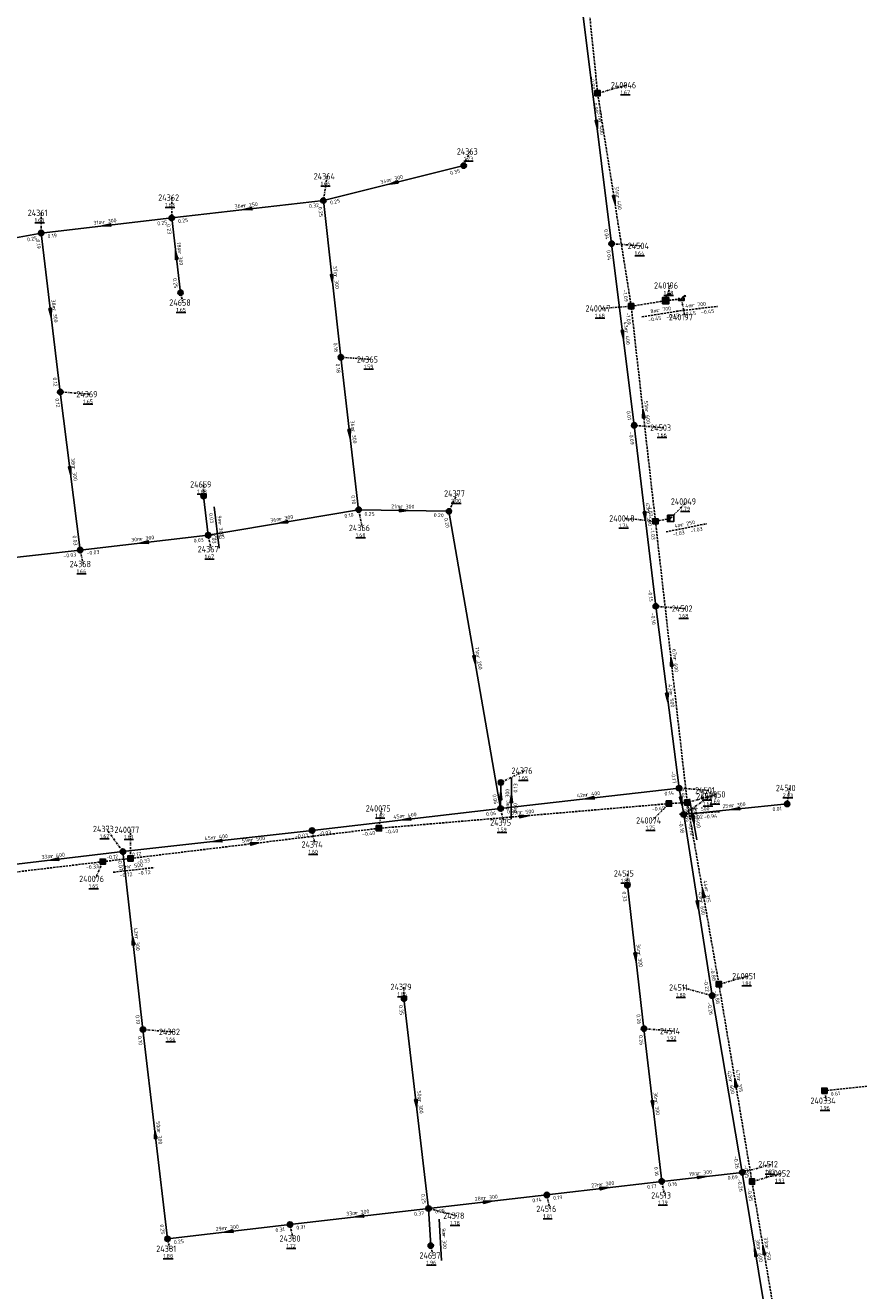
# Model space of a CAD drawing. Extents: x 188323 to 208361, y 565368 to 574910.
# Tile 208 of 256: x 203924 to 204121, y 569365 to 569664. Entities that reach past the tile are written whole.
import ezdxf

# ---------------------------------------------------------------- set-up
doc = ezdxf.new("R2010")
doc.units = 0
doc.linetypes.add('DASHDOT', pattern=[1, 0.5, -0.25, 0, -0.25])
doc.linetypes.add('DASHED', pattern=[0.75, 0.5, -0.25])
doc.layers.get('0').update_dxf_attribs({"linetype": 'CONTINUOUS'})
for name, color, linetype in [('RIO-AFM', 7, 'CONTINUOUS'), ('RIO-BOK', 7, 'CONTINUOUS'), ('RIO-DET', 7, 'CONTINUOUS'), ('RIO-KNP', 7, 'CONTINUOUS'), ('RIO-KNR', 7, 'CONTINUOUS'), ('RIO-LAG_0B', 7, 'CONTINUOUS'), ('RIO-LAG_1B', 7, 'DASHED'), ('RIO-LEN', 7, 'CONTINUOUS'), ('RIO-MVD', 1, 'CONTINUOUS'), ('RIO-VRB', 6, 'DASHDOT'), ('RIO-VRH', 7, 'CONTINUOUS')]:
    doc.layers.add(name, color=color, linetype=linetype)
doc.styles.add('RIO-TXT', font='isocp.shx')

# ---------------------------------------------------------------- blocks, each defined once
blk = doc.blocks.new('L_VHR')
blk.add_lwpolyline([(-0.5, 0), (0.5, 0), (-0.5, 0.15), (-0.5, -0.15), (0.5, 0)])
blk = doc.blocks.new('K_IPR')
blk.add_lwpolyline([(-0.5, -0.5), (0.5, -0.5), (0.5, 0.5), (-0.5, 0.5)], close=True)
blk.add_solid([(-0.5, 0.5), (0.5, 0.5), (-0.5, -0.5), (0.5, -0.5)])
at = {"style": 'RIO-TXT', "flags": 1}
blk.add_attdef('KNOOPNAAM', (2, 2), '', height=1, dxfattribs=at)
blk = doc.blocks.new('K_RGM')
blk.add_lwpolyline([(-0.6, 0.6), (-0.6, -0.6), (0.6, -0.6), (0.6, 0.6)], close=True)
blk.add_solid([(-0.6, 0.6), (0, 0.6), (-0.6, -0.6), (0, -0.6)])
at = {"style": 'RIO-TXT', "flags": 1}
blk.add_attdef('KNOOPNAAM', (2, 2), '', height=1, dxfattribs=at)
blk = doc.blocks.new('K_OVL')
for points in [[(0.6, 0.6), (-0.6, 0.6), (-0.6, -0.6), (0.6, -0.6)], [(1, 1.25), (0.474823, 0.983111), (0.413034, 1.369554)]]:
    blk.add_lwpolyline(points, close=True)
blk.add_arc((0.81571, 0.439293), 0.83139, 77.193131, 168.854604)
blk.add_solid([(-0.6, 0.6), (0.6, 0.6), (-0.6, -0.6), (0.6, -0.6)])
at = {"style": 'RIO-TXT', "flags": 1}
blk.add_attdef('KNOOPNAAM', (2, 2), '', height=1, dxfattribs=at)
blk = doc.blocks.new('K_UTB')
blk.add_lwpolyline([(0.5, 0.15), (0.5, -0.3), (-0.5, -0.3), (-0.5, 0.15), (-0.45, 0.15), (-0.45, -0.25), (0, -0.25), (0.45, -0.25), (0.45, 0.15)], close=True)
blk.add_lwpolyline([(0.85, 0.6), (0.55, 0.65), (0.614828, 0.459583), (0.850842, 0.598937)])
blk.add_arc((0.85, -0.25), 0.85, 90, 180)
at = {"style": 'RIO-TXT', "flags": 1}
blk.add_attdef('KNOOPNAAM', (2, 2), '', height=1, dxfattribs=at)
blk = doc.blocks.new('K_IPG')
blk.add_circle((0, 0), 0.5)
for points in [[(0, 0), (-0.5, 0), (-0.433013, 0.25)], [(0, 0), (-0.433013, -0.25), (-0.5, 0)], [(0, 0), (-0.433013, 0.25), (-0.25, 0.433013)], [(0, 0), (-0.25, -0.433013), (-0.433013, -0.25)], [(0, 0), (-0.25, 0.433013), (0, 0.5)], [(0, 0), (0, -0.5), (-0.25, -0.433013)], [(0, 0), (0, 0.5), (0.25, 0.433013)], [(0, 0), (0.25, 0.433013), (0.433013, 0.25)], [(0, 0), (0.433013, 0.25), (0.5, 0)], [(0, 0), (0.5, 0), (0.433013, -0.25)], [(0, 0), (0.433013, -0.25), (0.25, -0.433013)], [(0, 0), (0.25, -0.433013), (0, -0.5)]]:
    blk.add_solid(points)
at = {"style": 'RIO-TXT', "flags": 1}
blk.add_attdef('KNOOPNAAM', (2, 2), '', height=1, dxfattribs=at)
blk = doc.blocks.new('229_02______240047____240196__c')
at = {"layer": 'RIO-LAG_1B'}
blk.add_line((0, 0), (9.7, 1.531), dxfattribs=at)
at = {"layer": 'RIO-AFM', "style": 'RIO-TXT'}
blk.add_text('r 700', height=0.9, rotation=8.9717, dxfattribs=at).set_placement((3.7052, 1.0912))
at = {"layer": 'RIO-BOK', "style": 'RIO-TXT'}
for p in [(1.601, -1.1646), (5.8681, -0.4908)]:
    blk.add_text('-0.45', height=0.9, rotation=8.9717, dxfattribs=at).set_placement(p)
at = {"layer": 'RIO-LEN', "style": 'RIO-TXT'}
blk.add_text('8m', height=0.9, rotation=8.9717, dxfattribs=at).set_placement((2.1051, 0.8386))
blk = doc.blocks.new('230_02______240048____240049__c')
at = {"layer": 'RIO-LAG_1B'}
blk.add_line((0, 0), (9.626, 1.946), dxfattribs=at)
at = {"layer": 'RIO-AFM', "style": 'RIO-TXT'}
blk.add_text('r 250', height=0.9, rotation=11.4325, dxfattribs=at).set_placement((3.655, 1.2493))
at = {"layer": 'RIO-BOK', "style": 'RIO-TXT'}
for p in [(1.6495, -1.0947), (5.8838, -0.2384)]:
    blk.add_text('-1.03', height=0.9, rotation=11.4325, dxfattribs=at).set_placement(p)
at = {"layer": 'RIO-LEN', "style": 'RIO-TXT'}
blk.add_text('4m', height=0.9, rotation=11.4325, dxfattribs=at).set_placement((2.0671, 0.9282))
blk = doc.blocks.new('231_02______240074____240050_')
at = {"layer": 'RIO-LAG_1B'}
blk.add_line((0, 0), (9.802, 0.607), dxfattribs=at)
at = {"layer": 'RIO-AFM', "style": 'RIO-TXT'}
blk.add_text('r 500', height=0.9, rotation=3.5433, dxfattribs=at).set_placement((3.7919, 0.7358))
at = {"layer": 'RIO-BOK', "style": 'RIO-TXT'}
for p in [(5.7954, -1.0438), (1.4836, -1.3108)]:
    blk.add_text('-0.94', height=0.9, rotation=3.5433, dxfattribs=at).set_placement(p)
at = {"layer": 'RIO-LEN', "style": 'RIO-TXT'}
blk.add_text('4m', height=0.9, rotation=3.5433, dxfattribs=at).set_placement((2.1749, 0.6356))
blk = doc.blocks.new('236_02______240076____240077_')
at = {"layer": 'RIO-LAG_1B'}
blk.add_line((0, 0), (9.758, 1.108), dxfattribs=at)
at = {"layer": 'RIO-AFM', "style": 'RIO-TXT'}
blk.add_text('r 500', height=0.9, rotation=6.4824, dxfattribs=at).set_placement((3.7491, 0.9293))
at = {"layer": 'RIO-BOK', "style": 'RIO-TXT'}
for p in [(5.8413, -0.7452), (1.5489, -1.233)]:
    blk.add_text('-0.72', height=0.9, rotation=6.4824, dxfattribs=at).set_placement(p)
at = {"layer": 'RIO-LEN', "style": 'RIO-TXT'}
blk.add_text('7m', height=0.9, rotation=6.4824, dxfattribs=at).set_placement((2.1395, 0.7463))
blk = doc.blocks.new('253_02______240196__c2240197_')
at = {"layer": 'RIO-LAG_1B'}
blk.add_line((0, 0), (9.754, 1.139), dxfattribs=at)
at = {"layer": 'RIO-AFM', "style": 'RIO-TXT'}
blk.add_text('r 700', height=0.9, rotation=6.664, dxfattribs=at).set_placement((3.7462, 0.9411))
at = {"layer": 'RIO-BOK', "style": 'RIO-TXT'}
for p in [(5.8436, -0.7267), (1.5528, -1.2281)]:
    blk.add_text('-0.45', height=0.9, rotation=6.664, dxfattribs=at).set_placement(p)
at = {"layer": 'RIO-LEN', "style": 'RIO-TXT'}
blk.add_text('4m', height=0.9, rotation=6.664, dxfattribs=at).set_placement((2.1371, 0.7531))
blk = doc.blocks.new('269_02______24659_____24367_')
at = {"layer": 'RIO-LAG_0B'}
blk.add_line((0, 0), (1.149, -9.754), dxfattribs=at)
at = {"layer": 'RIO-AFM', "style": 'RIO-TXT'}
blk.add_text('r 300', height=0.9, rotation=276.6966, dxfattribs=at).set_placement((0.9451, -3.7457))
at = {"layer": 'RIO-BOK', "style": 'RIO-TXT'}
for p in [(-1.2265, -1.5541), (-0.6573, -6.3816)]:
    blk.add_text('0.03', height=0.9, rotation=276.6966, dxfattribs=at).set_placement(p)
at = {"layer": 'RIO-LEN', "style": 'RIO-TXT'}
blk.add_text('9m', height=0.9, rotation=276.6966, dxfattribs=at).set_placement((0.7554, -2.1368))
blk = doc.blocks.new('270_02______24375_____24376_')
at = {"layer": 'RIO-LAG_0B'}
blk.add_line((0, 0), (0.079, 9.82), dxfattribs=at)
at = {"layer": 'RIO-VRH', "xscale": 2, "yscale": 2, "zscale": 2, "rotation": 89.5244}
blk.add_blockref('L_VHR', (0.0395, 4.91), dxfattribs=at)
at = {"layer": 'RIO-AFM', "style": 'RIO-TXT'}
blk.add_text('r 300', height=0.9, rotation=89.5244, dxfattribs=at).set_placement((-0.4688, 3.834))
at = {"layer": 'RIO-BOK', "style": 'RIO-TXT'}
for s, p in [('0.13', (1.4509, 6.2482)), ('0.60', (1.4114, 1.3883))]:
    blk.add_text(s, height=0.9, rotation=89.5244, dxfattribs=at).set_placement(p)
at = {"layer": 'RIO-LEN', "style": 'RIO-TXT'}
blk.add_text('6m', height=0.9, rotation=89.5244, dxfattribs=at).set_placement((-0.482, 2.2141))
blk = doc.blocks.new('271_02______24378_____24637_')
at = {"layer": 'RIO-LAG_0B'}
blk.add_line((0, 0), (0.576, -9.805), dxfattribs=at)
at = {"layer": 'RIO-AFM', "style": 'RIO-TXT'}
blk.add_text('r 300', height=0.9, rotation=273.3369, dxfattribs=at).set_placement((0.7239, -3.7946))
at = {"layer": 'RIO-LEN', "style": 'RIO-TXT'}
blk.add_text('9m', height=0.9, rotation=273.3369, dxfattribs=at).set_placement((0.6289, -2.1774))
blk = doc.blocks.new('281_02______24501_____24509_')
at = {"layer": 'RIO-LAG_0B'}
blk.add_line((0, 0), (1.721, -9.669), dxfattribs=at)
at = {"layer": 'RIO-VRH', "xscale": 2, "yscale": 2, "zscale": 2, "rotation": 280.0688}
blk.add_blockref('L_VHR', (0.8605, -4.8345), dxfattribs=at)
at = {"layer": 'RIO-AFM', "style": 'RIO-TXT'}
blk.add_text('r 600', height=0.9, rotation=280.0688, dxfattribs=at).set_placement((1.1637, -3.6831))
at = {"layer": 'RIO-BOK', "style": 'RIO-TXT'}
for s, p in [('-0.17', (-1.1329, -1.6235)), ('-0.18', (-0.3756, -5.8766))]:
    blk.add_text(s, height=0.9, rotation=280.0688, dxfattribs=at).set_placement(p)
at = {"layer": 'RIO-LEN', "style": 'RIO-TXT'}
blk.add_text('6m', height=0.9, rotation=280.0688, dxfattribs=at).set_placement((0.8797, -2.0882))

msp = doc.modelspace()

# ---------------------------------------------------------------- linework, layer by layer
at = {"layer": 'RIO-LAG_0B'}
for p, q in [((204062.592, 569612.096), (204055.6, 569668.288)), ((204027.696, 569630.528), (203994.592, 569622.272)), ((203958.8, 569618.176), (203994.592, 569622.272)), ((203994.592, 569622.272), (203998.704, 569585.28)), ((203928, 569614.592), (203958.8, 569618.176)), ((203960.88, 569600.512), (203958.8, 569618.176)), ((203898.304, 569609.28), (203928, 569614.592)), ((203928, 569614.592), (203932.496, 569577.088)), ((204067.904, 569569.216), (204062.592, 569612.096)), ((203998.704, 569585.28), (204002.896, 569549.312)), ((203937.2, 569539.776), (203932.496, 569577.088)), ((204072.992, 569526.528), (204067.904, 569569.216)), ((203966.32, 569552.512), (203967.392, 569543.296)), ((204002.896, 569549.312), (203967.392, 569543.296)), ((204002.896, 569549.312), (204024.192, 569548.928)), ((204036.4, 569478.784), (204024.192, 569548.928)), ((203967.392, 569543.296), (203937.2, 569539.776)), ((203937.2, 569539.776), (203906.8, 569536.32)), ((204078.496, 569483.584), (204072.992, 569526.528)), ((204036.4, 569478.784), (204036.448, 569484.928)), ((204036.4, 569478.784), (204078.496, 569483.584)), ((204078.496, 569483.584), (204079.6, 569477.376)), ((203991.904, 569473.6), (204036.4, 569478.784)), ((204079.6, 569477.376), (204104, 569479.872)), ((204079.6, 569477.376), (204086.304, 569434.624)), ((203947.296, 569468.608), (203991.904, 569473.6)), ((203915.008, 569464.832), (203947.296, 569468.608)), ((203947.296, 569468.608), (203952, 569426.624)), ((204070.208, 569426.816), (204066.304, 569460.672)), ((204019.392, 569384.384), (204013.6, 569433.92)), ((204086.304, 569434.624), (204093.408, 569392.896)), ((203957.792, 569377.216), (203952, 569426.624)), ((204074.4, 569390.784), (204070.208, 569426.816)), ((204093.408, 569392.896), (204074.4, 569390.784)), ((204093.408, 569392.896), (204099.6, 569355.328)), ((204074.4, 569390.784), (204047.296, 569387.584)), ((204019.392, 569384.384), (204047.296, 569387.584)), ((204019.392, 569384.384), (203986.704, 569380.608)), ((204019.392, 569384.384), (204019.904, 569375.616)), ((203986.704, 569380.608), (203957.792, 569377.216))]:
    msp.add_line(p, q, dxfattribs=at)
at = {"layer": 'RIO-LAG_1B'}
for p, q in [((204059.28, 569647.616), (204053.632, 569703.424)), ((204067.2, 569597.312), (204059.28, 569647.616)), ((204067.2, 569597.312), (204075.376, 569598.656)), ((204072.928, 569546.56), (204067.2, 569597.312)), ((204075.376, 569598.656), (204079.056, 569599.04)), ((204072.928, 569546.56), (204076.496, 569547.264)), ((204072.928, 569546.56), (204080.448, 569480.192)), ((204007.68, 569474.112), (204076.096, 569479.936)), ((204076.096, 569479.936), (204080.448, 569480.192)), ((204080.448, 569480.192), (204087.904, 569437.312)), ((204007.68, 569474.112), (203949.104, 569467.008)), ((203942.512, 569466.24), (203888.352, 569459.776)), ((203942.512, 569466.24), (203949.104, 569467.008)), ((204087.904, 569437.312), (204095.712, 569390.72)), ((204173.616, 569418.56), (204112.784, 569412.16)), ((204101.216, 569358.272), (204095.712, 569390.72))]:
    msp.add_line(p, q, dxfattribs=at)
at = {"layer": 'RIO-VRB'}
for p, q in [((204059.28, 569647.59), (204066.2475, 569649.5187)), ((204027.7, 569630.5), (204029.2372, 569633.8632)), ((203994.6, 569622.3), (203995.4806, 569627.998)), ((203958.8, 569618.2), (203958.7994, 569622.975)), ((203928, 569614.6), (203927.9994, 569619.375)), ((204062.6, 569612.1), (204069.5675, 569611.5713)), ((203960.88, 569600.53), (203961.4135, 569598.2016)), ((204075.37, 569598.63), (204076.4214, 569602.2197)), ((204067.2, 569597.34), (204060.2329, 569596.8091)), ((204079.05, 569599.06), (204079.9306, 569594.762)), ((203998.7, 569585.3), (204005.6675, 569584.7713)), ((203932.5, 569577.1), (203939.4675, 569576.5713)), ((204067.9, 569569.2), (204074.8675, 569568.6713)), ((203966.32, 569552.51), (203966.3197, 569555.285)), ((204024.2, 569548.9), (204026.2371, 569553.1293)), ((204076.49, 569547.28), (204080.3774, 569551.2424)), ((204002.9, 569549.3), (204003.7806, 569545.002)), ((204072.93, 569546.56), (204065.855, 569547.2578)), ((203967.4, 569543.3), (203968.1071, 569539.9868)), ((203937.2, 569539.8), (203937.9071, 569536.4868)), ((204073, 569526.5), (204079.9675, 569525.9713)), ((204036.45, 569484.94), (204042.1586, 569487.718)), ((204078.5, 569483.6), (204085.4675, 569483.0713)), ((204079.6, 569477.4), (204085.7269, 569481.6378)), ((204080.45, 569480.19), (204087.4175, 569482.1187)), ((204104, 569479.9), (204104.5335, 569483.6284)), ((204007.68, 569474.09), (204008.3871, 569478.8032)), ((204036.4, 569478.8), (204037.1071, 569475.4868)), ((204076.09, 569479.92), (204072.187, 569475.9647)), ((203947.3, 569468.6), (203943.394, 569473.9528)), ((203949.11, 569466.99), (203949.109, 569473.765)), ((203991.9, 569473.6), (203992.6071, 569470.2868)), ((203942.51, 569466.24), (203940.7763, 569462.1703)), ((204066.3, 569460.7), (204066.2997, 569463.475)), ((204087.9, 569437.3), (204094.8675, 569439.2287)), ((204013.6, 569433.9), (204013.5997, 569436.675)), ((204086.3, 569434.6), (204079.3321, 569436.5265)), ((203952, 569426.6), (203958.9675, 569426.0713)), ((204070.2, 569426.8), (204077.1675, 569426.2713)), ((204112.79, 569412.16), (204113.3235, 569409.8316)), ((204093.4, 569392.9), (204100.3675, 569394.8287)), ((204095.71, 569390.73), (204102.6775, 569392.6587)), ((204074.4, 569390.8), (204075.1071, 569387.4868)), ((204047.3, 569387.6), (204048.0071, 569384.2868)), ((204019.4, 569384.4), (204026.0482, 569382.68)), ((203986.7, 569380.6), (203987.4071, 569377.2868)), ((203957.8, 569377.2), (203958.3335, 569374.8716)), ((204019.91, 569375.63), (204020.4435, 569373.3016))]:
    msp.add_line(p, q, dxfattribs=at)

# ---------------------------------------------------------------- block references
at = {"layer": 'RIO-DET'}
for name, p in [('229_02______240047____240196__c', (204069.696, 569594.816)), ('253_02______240196__c2240197_', (204077.872, 569596.16)), ('269_02______24659_____24367_', (203968.816, 569550.016)), ('230_02______240048____240049__c', (204075.424, 569544.064)), ('270_02______24375_____24376_', (204038.896, 569476.288)), ('281_02______24501_____24509_', (204080.992, 569481.088)), ('231_02______240074____240050_', (204078.592, 569477.44)), ('236_02______240076____240077_', (203945.008, 569463.744)), ('271_02______24378_____24637_', (204021.904, 569381.888))]:
    msp.add_blockref(name, p, dxfattribs=at)
at = {"layer": 'RIO-KNP', "xscale": 1.25, "yscale": 1.25, "zscale": 1.25}
for name, p in [('K_IPR', (204059.28, 569647.616)), ('K_IPG', (204027.696, 569630.528)), ('K_IPG', (203994.592, 569622.272)), ('K_IPG', (203958.8, 569618.176)), ('K_IPG', (203928, 569614.592)), ('K_IPG', (204062.592, 569612.096)), ('K_IPG', (203960.88, 569600.512)), ('K_OVL', (204075.376, 569598.656)), ('K_IPR', (204067.2, 569597.312)), ('K_UTB', (204079.056, 569599.04)), ('K_IPG', (203998.704, 569585.28)), ('K_IPG', (203932.496, 569577.088)), ('K_IPG', (204067.904, 569569.216)), ('K_IPG', (203966.32, 569552.512)), ('K_IPG', (204002.896, 569549.312)), ('K_IPG', (204024.192, 569548.928)), ('K_IPR', (204072.928, 569546.56)), ('K_RGM', (204076.496, 569547.264)), ('K_IPG', (203967.392, 569543.296)), ('K_IPG', (203937.2, 569539.776)), ('K_IPG', (204072.992, 569526.528)), ('K_IPG', (204036.448, 569484.928)), ('K_IPG', (204078.496, 569483.584)), ('K_IPR', (204080.448, 569480.192)), ('K_IPG', (204036.4, 569478.784)), ('K_IPR', (204076.096, 569479.936)), ('K_IPG', (204079.6, 569477.376)), ('K_IPG', (204104, 569479.872)), ('K_IPR', (204007.68, 569474.112)), ('K_IPG', (203991.904, 569473.6)), ('K_IPG', (203947.296, 569468.608)), ('K_IPR', (203942.512, 569466.24)), ('K_IPR', (203949.104, 569467.008)), ('K_IPG', (204066.304, 569460.672)), ('K_IPR', (204087.904, 569437.312)), ('K_IPG', (204013.6, 569433.92)), ('K_IPG', (204086.304, 569434.624)), ('K_IPG', (203952, 569426.624)), ('K_IPG', (204070.208, 569426.816)), ('K_IPR', (204112.784, 569412.16)), ('K_IPG', (204074.4, 569390.784)), ('K_IPG', (204093.408, 569392.896)), ('K_IPR', (204095.712, 569390.72)), ('K_IPG', (204047.296, 569387.584)), ('K_IPG', (204019.392, 569384.384)), ('K_IPG', (203986.704, 569380.608)), ('K_IPG', (203957.792, 569377.216)), ('K_IPG', (204019.904, 569375.616))]:
    msp.add_blockref(name, p, dxfattribs=at)
at = {"layer": 'RIO-VRH', "xscale": 2, "yscale": 2, "zscale": 2}
for p, rotation in [((204059.1, 569640.2), 277.1083), ((204011.15, 569626.4), 193.9126), ((204063.24, 569622.465), 278.965), ((203976.7, 569620.25), 186.5327), ((203943.4, 569616.4), 186.666), ((203959.84, 569609.365), 96.722), ((203996.65, 569603.8), 276.3316), ((203930.25, 569595.85), 276.8512), ((204065.25, 569590.65), 277.0512), ((204070.065, 569571.95), 96.4464), ((204000.8, 569567.3), 276.6628), ((203934.85, 569558.45), 277.1901), ((204013.55, 569549.1), 358.9243), ((203985.15, 569546.3), 189.5922), ((204070.45, 569547.85), 276.8194), ((203952.3, 569541.55), 186.6101), ((204030.3, 569513.85), 279.8808), ((204076.69, 569513.375), 456.4727), ((204075.75, 569505.05), 277.3141), ((204036.425, 569481.87), 89.5244), ((204057.45, 569481.2), 186.5038), ((204079.05, 569480.5), 280.0688), ((204091.8, 569478.65), 185.8495), ((204014.15, 569476.2), 186.6643), ((204041.885, 569477.005), 4.8706), ((203969.6, 569471.1), 186.3959), ((203978.395, 569470.54), 366.9111), ((203931.15, 569466.7), 186.7092), ((204084.175, 569458.745), 459.8621), ((204082.95, 569456), 278.9052), ((203949.65, 569447.6), 456.3936), ((204068.25, 569443.75), 276.5711), ((204091.805, 569414.015), 459.5283), ((204016.5, 569409.15), 276.6914), ((204072.3, 569408.8), 276.6628), ((203954.9, 569401.9), 96.7048), ((204083.9, 569391.85), 366.3065), ((204060.85, 569389.2), 366.7337), ((204033.35, 569386), 6.5423), ((204003.05, 569382.5), 186.6278), ((203972.25, 569378.9), 186.7092), ((204096.5, 569374.1), 459.3716), ((204098.46, 569374.5), 99.6249)]:
    msp.add_blockref('L_VHR', p, dxfattribs=dict(at, rotation=rotation))

# ---------------------------------------------------------------- texts
at = {"layer": 'RIO-AFM', "style": 'RIO-TXT'}
for s, rotation, p in [('r 400', 277.1083, (204059.5133, 569641.0681)), ('r 300', 373.9126, (204010.2405, 569626.7004)), ('r 250', 6.5327, (203975.8384, 569620.6546)), ('r 400', 278.965, (204063.6232, 569623.3458)), ('r 300', 6.666, (203942.5372, 569616.8026)), ('r 300', 276.722, (203960.2469, 569610.2287)), ('r 300', 276.3316, (203997.0689, 569604.6619)), ('r 300', 276.8512, (203930.6613, 569596.7154)), ('r 400', 277.0512, (204065.66, 569591.5171)), ('r 600', 276.4464, (204070.4866, 569572.8131)), ('r 300', 276.6628, (204001.2136, 569568.1641)), ('r 300', 277.1901, (203935.256, 569559.3183)), ('r 300', 358.9243, (204012.749, 569549.6214)), ('r 300', 369.5922, (203984.2657, 569546.6687)), ('r 500', 276.8194, (204070.8634, 569548.7156)), ('r 300', 366.6101, (203951.4365, 569541.9625)), ('r 200', 279.8808, (204030.6753, 569514.7381)), ('r 600', 276.4727, (204077.1161, 569514.239)), ('r 500', 277.3141, (204076.156, 569505.919)), ('r 400', 6.5038, (204056.5883, 569481.605)), ('r 400', 6.6643, (204013.2871, 569476.6026)), ('r 500', 4.8706, (204041.0351, 569477.4344)), ('r 300', 5.8495, (204090.943, 569479.0648)), ('r 400', 6.3959, (203968.7392, 569471.5066)), ('r 500', 366.9111, (203977.5279, 569470.9569)), ('r 400', 6.7092, (203930.2868, 569467.1019)), ('r 600', 278.9052, (204083.3317, 569456.88)), ('r 315', 279.8621, (204084.542, 569459.6312)), ('r 300', 276.3936, (203950.0696, 569448.4623)), ('r 300', 276.5711, (204068.6643, 569444.6136)), ('r 600', 279.6708, (204090.2196, 569414.6349)), ('r 315', 279.5283, (204092.1783, 569414.8993)), ('r 300', 276.6914, (204016.9175, 569410.015)), ('r 300', 276.6628, (204072.7136, 569409.6641)), ('r 300', 276.7048, (203955.3172, 569402.765)), ('r 300', 366.3065, (204083.0388, 569392.2634)), ('r 300', 366.7337, (204059.9856, 569389.6096)), ('r 300', 6.5423, (204032.4879, 569386.4044)), ('r 300', 366.6278, (204002.1863, 569382.913)), ('r 300', 366.7092, (203971.3857, 569379.3105)), ('r 600', 279.3716, (204096.8729, 569374.983)), ('r 250', 279.6249, (204098.8273, 569375.3844))]:
    msp.add_text(s, height=0.9, rotation=rotation, dxfattribs=at).set_placement(p)
at = {"layer": 'RIO-BOK', "style": 'RIO-TXT'}
for s, rotation, p in [('-0.99', 275.7739, (204057.5081, 569651.5313)), ('-0.99', 278.965, (204058.116, 569645.9886)), ('0.35', 373.9126, (204024.5765, 569628.3038)), ('0.32', 6.5327, (203991.2222, 569620.504)), ('0.25', 373.9126, (203996.296, 569621.2788)), ('0.25', 6.5327, (203960.35, 569616.9684)), ('0.25', 276.3316, (203993.3637, 569620.7538)), ('0.25', 6.666, (203955.4257, 569616.3961)), ('0.23', 276.722, (203957.5742, 569616.6454)), ('0.04', 277.1083, (204060.8041, 569615.4634)), ('0.25', 10.117, (203924.7409, 569612.5963)), ('0.19', 276.8512, (203926.7777, 569613.0426)), ('0.19', 6.666, (203929.5528, 569613.372)), ('0.04', 277.0512, (204061.3832, 569610.5384)), ('0.25', 276.722, (203959.0824, 569603.9023)), ('-1.09', 278.965, (204065.2081, 569601.1763)), ('-1.09', 276.4464, (204065.9668, 569595.7913)), ('0.18', 276.3316, (203996.9377, 569588.6863)), ('0.18', 276.6628, (203997.4726, 569583.7466)), ('0.12', 276.8512, (203930.7074, 569580.4698)), ('0.12', 277.1901, (203931.287, 569575.5354)), ('0.01', 277.0512, (204066.0991, 569572.5641)), ('-0.09', 276.8194, (204066.6769, 569567.6433)), ('0.10', 276.6628, (204001.1175, 569552.6757)), ('-1.03', 276.4464, (204071.1088, 569550.4801)), ('0.10', 369.5922, (203999.6199, 569547.3466)), ('0.25', 358.9243, (204004.2741, 569547.8748)), ('0.20', 358.9243, (204020.6145, 569547.5783)), ('0.20', 279.8808, (204023.0618, 569547.2802)), ('0.03', 369.5922, (203969.0142, 569542.1539)), ('-1.03', 276.4727, (204071.6975, 569545.0107)), ('0.03', 277.1901, (203935.3873, 569543.16)), ('0.03', 366.6101, (203964.0234, 569541.5164)), ('-0.03', 366.567, (203933.285, 569537.9569)), ('-0.03', 366.6101, (203938.7524, 569538.5714)), ('-0.15', 276.8194, (204071.1482, 569530.4078)), ('-0.10', 277.3141, (204071.7904, 569524.9328)), ('-0.17', 277.3141, (204076.6147, 569487.4913)), ('-0.94', 276.4727, (204078.6368, 569484.1108)), ('0.06', 279.8808, (204034.4525, 569482.0746)), ('0.14', 6.5038, (204075.1205, 569481.8056)), ('0.06', 6.6643, (204033.0255, 569476.9962)), ('0.06', 6.5038, (204037.9494, 569477.5676)), ('-0.49', 4.8706, (204072.1225, 569478.1768)), ('-0.93', 279.8621, (204079.3112, 569478.5706)), ('0.01', 5.8495, (204100.6003, 569478.1443)), ('-0.18', 278.9052, (204078.4343, 569475.7998)), ('-0.02', 5.8495, (204081.1352, 569476.15)), ('-0.03', 6.3959, (203987.9809, 569471.7519)), ('-0.03', 6.6643, (203993.4528, 569472.3719)), ('-0.40', 366.9111, (204003.774, 569472.2413)), ('-0.40', 4.8706, (204009.1936, 569472.8139)), ('-0.12', 6.7092, (203943.3907, 569466.7304)), ('-0.07', 276.3936, (203946.0653, 569467.0524)), ('-0.12', 6.3959, (203948.847, 569467.3647)), ('-0.33', 366.9111, (203950.6689, 569465.7696)), ('-0.33', 366.8129, (203938.6018, 569464.3953)), ('0.33', 276.5711, (204065.0701, 569459.1486)), ('-0.88', 279.8621, (204085.8437, 569441.1038)), ('-0.22', 278.9052, (204084.3074, 569438.4376)), ('-0.26', 279.6708, (204085.1558, 569432.9844)), ('-0.88', 279.5283, (204086.7518, 569435.6872)), ('0.10', 276.3936, (203950.2372, 569429.9845)), ('0.35', 276.6914, (204012.3734, 569432.346)), ('0.26', 276.5711, (204068.4215, 569430.1788)), ('0.10', 276.7048, (203950.7738, 569425.0457)), ('0.26', 276.6628, (204068.9726, 569425.2466)), ('0.61', 365.9775, (204114.3288, 569410.9144)), ('0.16', 276.6628, (204072.6175, 569394.1757)), ('-0.26', 279.6708, (204091.3556, 569396.7104)), ('-0.85', 279.5283, (204093.6782, 569394.5462)), ('0.09', 366.3065, (204090.0142, 569391.1272)), ('-0.26', 279.3716, (204092.2474, 569391.2904)), ('0.17', 366.7337, (204071.0274, 569389.0072)), ('0.16', 366.3065, (204075.9459, 569389.5632)), ('-0.85', 279.6249, (204094.5645, 569389.1153)), ('0.25', 276.6914, (204017.6244, 569387.7763)), ('0.14', 6.5423, (204043.9216, 569385.8033)), ('0.19', 366.7337, (204048.8551, 569386.3748)), ('0.37', 366.6278, (204016.0239, 569382.617)), ('0.25', 6.5423, (204020.9502, 569383.1686)), ('0.25', 276.7048, (203956.0235, 569380.5755)), ('0.31', 366.7092, (203983.3264, 569378.8098)), ('0.31', 366.6278, (203988.2528, 569379.3719)), ('0.25', 366.7092, (203959.3545, 569375.9741))]:
    msp.add_text(s, height=0.9, rotation=rotation, dxfattribs=at).set_placement(p)
at = {"layer": 'RIO-KNR', "style": 'RIO-TXT'}
for s, p in [('240046', (204062.4225, 569648.7687)), ('24363', (204026.0497, 569633.1132)), ('24364', (203992.2931, 569627.248)), ('24362', (203955.6119, 569622.225)), ('24361', (203924.8119, 569618.625)), ('24504', (204066.38, 569610.8213)), ('240196', (204072.5964, 569601.4697)), ('24658', (203958.226, 569597.4516)), ('240047', (204056.4079, 569596.0591)), ('240197', (204076.1056, 569594.012)), ('24365', (204002.48, 569584.0213)), ('24369', (203936.28, 569575.8213)), ('24503', (204071.68, 569567.9213)), ('24659', (203963.1322, 569554.535)), ('24377', (204023.0496, 569552.3793)), ('240049', (204076.5524, 569550.4924)), ('240048', (204062.03, 569546.5078)), ('24366', (204000.5931, 569544.252)), ('24367', (203964.9196, 569539.2368)), ('24368', (203934.7196, 569535.7368)), ('24502', (204076.78, 569525.2213)), ('24376', (204038.9711, 569486.968)), ('24501', (204082.28, 569482.3213)), ('24510', (204101.346, 569482.8784)), ('24509', (204082.5394, 569480.8878)), ('240050', (204083.5925, 569481.3687)), ('240075', (204004.5621, 569478.0532)), ('24373', (203940.2065, 569473.2028)), ('24375', (204033.9196, 569474.7368)), ('240074', (204068.362, 569475.2147)), ('240077', (203945.284, 569473.015)), ('24374', (203989.4196, 569469.5368)), ('240076', (203936.9513, 569461.4203)), ('24515', (204063.1122, 569462.725)), ('240051', (204091.0425, 569438.4787)), ('24379', (204010.4122, 569435.925)), ('24511', (204076.1446, 569435.7765)), ('24514', (204073.98, 569425.5213)), ('24382', (203955.78, 569425.3213)), ('240334', (204109.4985, 569409.0816)), ('24512', (204097.18, 569394.0787)), ('240052', (204098.8525, 569391.9087)), ('24513', (204071.9196, 569386.7368)), ('24378', (204022.8607, 569381.93)), ('24516', (204044.8196, 569383.5368)), ('24380', (203984.2196, 569376.5368)), ('24381', (203955.146, 569374.1216)), ('24637', (204017.256, 569372.5516))]:
    msp.add_text(s, height=1.5, dxfattribs=at).set_placement(p)
at = {"layer": 'RIO-LEN', "style": 'RIO-TXT'}
for s, rotation, p in [('57m', 277.1083, (204059.245, 569643.2114)), ('34m', 373.9126, (204008.1442, 569626.1797)), ('51m', 278.965, (204063.2855, 569625.4792)), ('36m', 6.5327, (203973.6925, 569620.4088)), ('31m', 6.666, (203940.3918, 569616.5518)), ('18m', 276.722, (203959.9931, 569612.3738)), ('37m', 276.3316, (203996.8297, 569606.8086)), ('38m', 276.8512, (203930.4026, 569598.8599)), ('43m', 277.0512, (204065.3938, 569593.6607)), ('51m', 276.4464, (204070.243, 569574.9593)), ('36m', 276.6628, (204000.962, 569570.3094)), ('38m', 277.1901, (203934.9846, 569561.4612)), ('21m', 358.9243, (204010.5894, 569549.6606)), ('43m', 276.8194, (204070.6059, 569550.8602)), ('36m', 369.5922, (203982.1361, 569546.3074)), ('30m', 366.6101, (203949.291, 569541.7124)), ('71m', 279.8808, (204030.3036, 569516.8659)), ('67m', 276.4727, (204076.8715, 569516.3852)), ('43m', 277.3141, (204075.8799, 569508.0613)), ('42m', 6.5038, (204054.4422, 569481.3603)), ('69m', 4.8706, (204038.8829, 569477.251)), ('25m', 5.8495, (204088.7942, 569478.8446)), ('45m', 6.6643, (204011.1417, 569476.3519)), ('45m', 6.3959, (203966.5927, 569471.266)), ('59m', 366.9111, (203975.3838, 569470.6956)), ('33m', 6.7092, (203928.1416, 569466.8495)), ('44m', 279.8621, (204084.171, 569461.7591)), ('43m', 278.9052, (204082.9963, 569459.0138)), ('42m', 276.3936, (203949.828, 569450.6088)), ('34m', 276.5711, (204068.4161, 569446.7592)), ('42m', 279.6708, (204089.8557, 569416.764)), ('47m', 279.5283, (204091.8197, 569417.0294)), ('50m', 276.6914, (204016.6647, 569412.1602)), ('36m', 276.6628, (204072.462, 569411.8094)), ('50m', 276.7048, (203955.064, 569404.9101)), ('19m', 366.3065, (204080.892, 569392.0248)), ('27m', 366.7337, (204057.8407, 569389.3549)), ('28m', 6.5423, (204030.342, 569386.1583)), ('33m', 366.6278, (204000.0409, 569382.6623)), ('29m', 366.7092, (203969.2407, 569379.0568)), ('38m', 279.3716, (204096.5201, 569377.114)), ('33m', 279.6249, (204098.4651, 569377.5138))]:
    msp.add_text(s, height=0.9, rotation=rotation, dxfattribs=at).set_placement(p)
at = {"layer": 'RIO-MVD', "style": 'RIO-TXT'}
for s, p in [('%%U1.67', (204064.7175, 569647.3687)), ('%%U1.73', (204027.7072, 569631.7132)), ('%%U1.66', (203993.9506, 569625.848)), ('%%U1.63', (203957.2694, 569620.825)), ('%%U1.68', (203926.4694, 569617.225)), ('%%U1.64', (204068.0375, 569609.4213)), ('%%U1.68', (204074.8914, 569600.0697)), ('%%U1.65', (203959.8835, 569596.0516)), ('%%U1.68', (204058.7029, 569594.6591)), ('%%U1.59', (204004.1375, 569582.6213)), ('%%U1.65', (203937.9375, 569574.4213)), ('%%U1.66', (204073.3375, 569566.5213)), ('%%U1.68', (203964.7897, 569553.135)), ('%%U2.00', (204024.7071, 569550.9793)), ('%%U1.79', (204078.8474, 569549.0924)), ('%%U1.68', (204002.2506, 569542.852)), ('%%U1.74', (204064.325, 569545.1078)), ('%%U1.67', (203966.5771, 569537.8368)), ('%%U1.66', (203936.3771, 569534.3368)), ('%%U1.68', (204078.4375, 569523.8213)), ('%%U1.65', (204040.6286, 569485.568)), ('%%U1.63', (204083.9375, 569480.9213)), ('%%U1.69', (204085.8875, 569479.9687)), ('%%U2.03', (204103.0035, 569481.4784)), ('%%U1.66', (204084.1969, 569479.4878)), ('%%U1.62', (204006.8571, 569476.6532)), ('%%U1.75', (204070.657, 569473.8147)), ('%%U1.62', (203941.864, 569471.8028)), ('%%U1.67', (203947.579, 569471.615)), ('%%U1.59', (204035.5771, 569473.3368)), ('%%U1.60', (203991.0771, 569468.1368)), ('%%U1.65', (203939.2463, 569460.0203)), ('%%U1.89', (204064.7697, 569461.325)), ('%%U1.80', (204093.3375, 569437.0787)), ('%%U1.84', (204012.0697, 569434.525)), ('%%U1.80', (204077.8021, 569434.3765)), ('%%U1.66', (203957.4375, 569423.9213)), ('%%U1.92', (204075.6375, 569424.1213)), ('%%U1.96', (204111.7935, 569407.6816)), ('%%U1.87', (204098.8375, 569392.6787)), ('%%U1.93', (204101.1475, 569390.5087)), ('%%U1.79', (204073.5771, 569385.3368)), ('%%U1.81', (204046.4771, 569382.1368)), ('%%U1.78', (204024.5182, 569380.53)), ('%%U1.88', (203956.8035, 569372.7216)), ('%%U1.72', (203985.8771, 569375.1368)), ('%%U1.96', (204018.9135, 569371.1516))]:
    msp.add_text(s, height=0.9, dxfattribs=at).set_placement(p)

doc.saveas('drawing.dxf')
